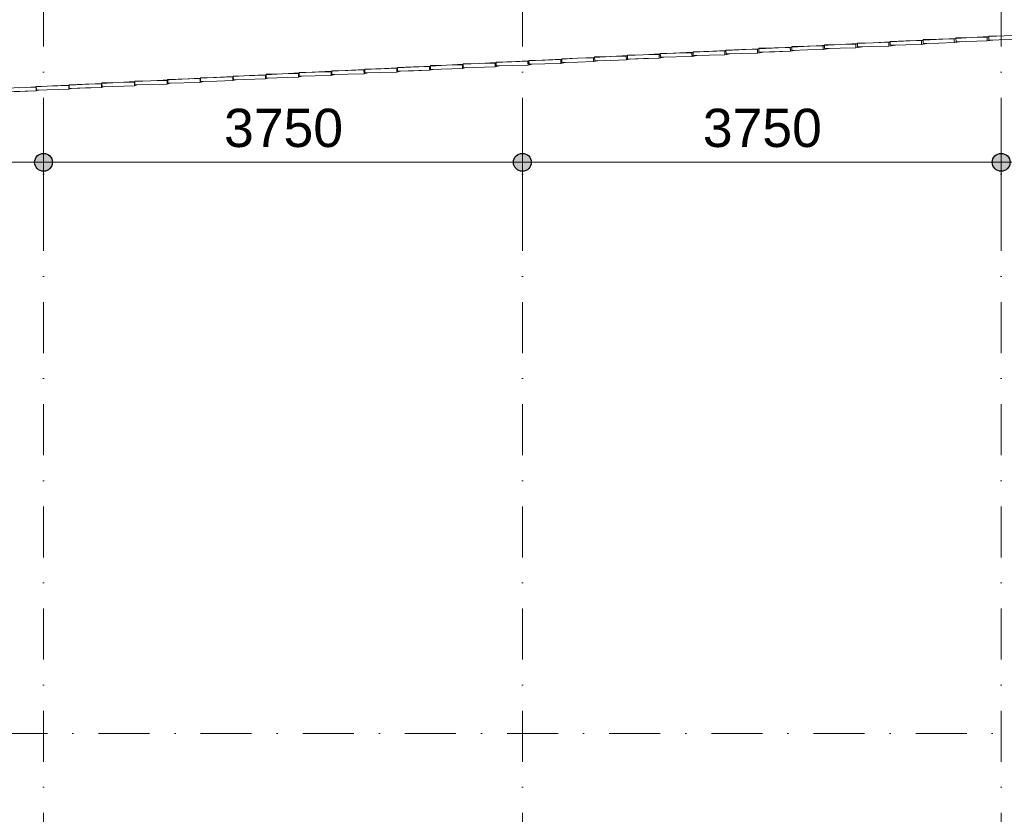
# Model space of a CAD drawing. Header units: millimetres. Extents: x -2530 to 151695, y -8763 to 71774.
# Tile 17 of 126: x 43354 to 51066, y 9155 to 15378. Entities that reach past the tile are written whole.
import ezdxf

# ---------------------------------------------------------------- set-up
doc = ezdxf.new("R2010")
doc.units = ezdxf.units.MM
doc.linetypes.add('RR_Level', pattern=[800, 400, -200, 0, -200])
for name, color, linetype, lineweight in [('A-____-____-DIMS', 211, 'Continuous', 9), ('A-____-____-DIMS-200', 211, 'Continuous', 9), ('A-FLOR-____-OTLN', 192, 'Continuous', 18), ('A-WALL-____-OTLN', 113, 'Continuous', 18), ('S-GRID-____-OTLN', 1, 'Continuous', 9)]:
    doc.layers.add(name, color=color, linetype=linetype, lineweight=lineweight)
doc.styles.add('Arial_2', font='arial.ttf', dxfattribs={"height": 300})
doc.dimstyles.new('1_5mm_interne_maten_en_details', dxfattribs={"dimscale": 304.8, "dimtxt": 1.004192, "dimasz": 1.83727, "dimexe": 0.984252, "dimexo": 0.0625, "dimgap": 0.098425, "dimtad": 1, "dimdec": 0, "dimlfac": 304.8, "dimzin": 0, "dimdsep": 46, "dimtxsty": 'Arial_2', "dimblk1": 'DOTSMALL', "dimblk2": 'DOTSMALL', "dimsah": 1, "dimcen": 0.09, "dimdle": 1.181102, "dimazin": 0, "dimtfac": 1, "dimtdec": 4, "dimtix": 1, "dimtmove": 0, "dimatfit": 3, "dimfxl": 0.003229, "dimfxlon": 1, "dimtvp": 1, "dimtfill": 1, "dimtolj": 1, "dimtzin": 0, "dimlwd": 13, "dimlwe": 13, "dimarcsym": 2})

# ---------------------------------------------------------------- blocks, each defined once
blk = doc.blocks.new('027_Gilde - ATC_FacadeModel_rvt-1-plot_V2 Copy 1')
at = {"layer": 'A-FLOR-____-OTLN', "color": 90}
for p, q in [((49915.5, 15191.2), (50038, 15197.6)), ((50038, 15197.6), (50172.7, 15204.7)), ((50172.7, 15204.7), (50430, 15218.3)), ((50430, 15218.3), (50687.3, 15231.9)), ((50687.3, 15231.9), (50809.1, 15238.3)), ((50809.1, 15238.3), (50944.5, 15245.4)), ((50944.5, 15245.4), (51066.2, 15251.8)), ((48371.9, 15109.8), (48629.2, 15123.3)), ((48629.2, 15123.3), (49143.7, 15150.5)), ((49143.7, 15150.5), (49401, 15164)), ((49401, 15164), (49780.9, 15184.1)), ((49780.9, 15184.1), (49915.5, 15191.2)), ((46953.3, 15035), (47085.7, 15041.9)), ((47085.7, 15041.9), (47342.9, 15055.5)), ((47342.9, 15055.5), (47600.2, 15069.1)), ((47600.2, 15069.1), (47724.5, 15075.6)), ((47724.5, 15075.6), (47857.4, 15082.6)), ((47857.4, 15082.6), (48114.7, 15096.2)), ((48114.7, 15096.2), (48238.6, 15102.7)), ((48238.6, 15102.7), (48371.9, 15109.8)), ((45542.2, 14960.6), (45799.4, 14974.1)), ((45799.4, 14974.1), (46056.7, 14987.7)), ((46056.7, 14987.7), (46571.2, 15014.8)), ((46571.2, 15014.8), (46696.2, 15021.4)), ((46696.2, 15021.4), (46828.4, 15028.4)), ((46828.4, 15028.4), (46953.3, 15035)), ((43998.8, 14879.2), (44125.7, 14885.9)), ((44125.7, 14885.9), (44256, 14892.7)), ((44256, 14892.7), (44382.7, 14899.4)), ((44382.7, 14899.4), (44770.5, 14919.9)), ((44770.5, 14919.9), (45027.7, 14933.4)), ((45027.7, 14933.4), (45153.9, 14940.1)), ((45153.9, 14940.1), (45285, 14947)), ((45285, 14947), (45542.2, 14960.6)), ((43354.5, 14845.2), (43484.3, 14852.1)), ((43484.3, 14852.1), (43611.5, 14858.8)), ((43611.5, 14858.8), (43741.5, 14865.6)), ((43741.5, 14865.6), (43998.8, 14879.2))]:
    blk.add_line(p, q, dxfattribs=at)
at = {"layer": 'A-WALL-____-OTLN', "color": 90}
for p, q in [((50038, 15197.6), (49915.4, 15194.4)), ((50038, 15197.6), (49915.4, 15194.4)), ((49916.2, 15164.5), (49915.4, 15194.4)), ((49916.2, 15164.5), (49915.4, 15194.4)), ((50038, 15197.6), (50160.5, 15200.8)), ((50160.5, 15200.8), (50038, 15197.6)), ((50160.5, 15200.8), (50172.8, 15202.7)), ((50160.5, 15200.8), (50172.8, 15202.7)), ((50161.3, 15171), (50160.5, 15200.8)), ((50160.5, 15200.8), (50161.3, 15171)), ((50295, 15211.2), (50172.7, 15207.9)), ((50295, 15211.2), (50172.7, 15207.9)), ((50172.7, 15207.9), (50173, 15193)), ((50173, 15193), (50172.7, 15207.9)), ((50173.4, 15178.1), (50173, 15193)), ((50173, 15193), (50173.4, 15178.1)), ((50295, 15211.2), (50417.4, 15214.4)), ((50417.4, 15214.4), (50295, 15211.2)), ((50417.4, 15214.4), (50430.1, 15216.2)), ((50417.4, 15214.4), (50430.1, 15216.2)), ((50417.8, 15199.5), (50417.4, 15214.4)), ((50417.4, 15214.4), (50417.8, 15199.5)), ((50417.8, 15199.5), (50418.2, 15184.5)), ((50417.8, 15199.5), (50418.2, 15184.5)), ((50418.2, 15184.5), (50474.9, 15192.8)), ((50474.9, 15192.8), (50418.2, 15184.5)), ((50552.1, 15224.7), (50429.9, 15221.5)), ((50552.1, 15224.7), (50429.9, 15221.5)), ((50429.9, 15221.5), (50430.3, 15206.6)), ((50430.3, 15206.6), (50429.9, 15221.5)), ((50430.7, 15191.6), (50430.3, 15206.6)), ((50430.3, 15206.6), (50430.7, 15191.6)), ((50430.7, 15191.6), (50552.9, 15194.8)), ((50552.9, 15194.8), (50430.7, 15191.6)), ((50552.1, 15224.7), (50674.2, 15227.9)), ((50674.2, 15227.9), (50552.1, 15224.7)), ((50675, 15198), (50552.9, 15194.8)), ((50552.9, 15194.8), (50675, 15198)), ((50674.2, 15227.9), (50687.3, 15229.7)), ((50674.2, 15227.9), (50687.3, 15229.7)), ((50674.6, 15213), (50674.2, 15227.9)), ((50674.2, 15227.9), (50674.6, 15213)), ((50674.6, 15213), (50675, 15198)), ((50674.6, 15213), (50675, 15198)), ((50675, 15198), (50735.9, 15206.4)), ((50675, 15198), (50735.9, 15206.4)), ((50931.1, 15241.5), (50687.2, 15235.1)), ((50931.1, 15241.5), (50687.2, 15235.1)), ((50688, 15205.2), (50687.2, 15235.1)), ((50688, 15205.2), (50687.2, 15235.1)), ((50688, 15205.2), (50931.9, 15211.6)), ((50931.9, 15211.6), (50688, 15205.2)), ((50931.1, 15241.5), (50944.6, 15243.2)), ((50931.1, 15241.5), (50944.6, 15243.2)), ((50931.9, 15211.6), (50931.1, 15241.5)), ((50931.1, 15241.5), (50931.9, 15211.6)), ((50931.9, 15211.6), (50997.7, 15220.1)), ((50931.9, 15211.6), (50997.7, 15220.1)), ((50944.4, 15248.6), (51187.9, 15255)), ((51187.9, 15255), (50944.4, 15248.6)), ((50945.2, 15218.7), (50944.4, 15248.6)), ((50945.2, 15218.7), (50944.4, 15248.6)), ((50945.2, 15218.7), (51188.7, 15225.1)), ((50945.2, 15218.7), (51188.7, 15225.1)), ((48371.9, 15113), (48619.4, 15119.6)), ((48619.4, 15119.6), (48371.9, 15113)), ((48629.2, 15121.5), (48619.4, 15119.6)), ((48629.2, 15121.5), (48619.4, 15119.6)), ((48619.4, 15119.6), (48619.8, 15104.7)), ((48619.4, 15119.6), (48620.2, 15089.8)), ((48876.3, 15133.1), (48629.1, 15126.6)), ((48752.7, 15129.8), (48629.1, 15126.6)), ((48629.9, 15096.8), (48629.1, 15126.6)), ((48629.9, 15096.8), (48629.1, 15126.6)), ((48752.7, 15129.8), (48876.3, 15133.1)), ((48876.3, 15133.1), (48886.5, 15135.1)), ((48876.3, 15133.1), (48886.5, 15135.1)), ((48877, 15103.3), (48876.3, 15133.1)), ((48876.3, 15133.1), (48877, 15103.3)), ((48886.4, 15140.1), (49009.7, 15143.4)), ((49009.7, 15143.4), (48886.4, 15140.1)), ((48886.4, 15136.9), (48886.4, 15140.1)), ((48886.4, 15136.9), (48886.4, 15140.1)), ((48887.1, 15110.3), (48886.4, 15136.9)), ((48887.1, 15110.3), (48886.4, 15136.9)), ((49009.7, 15143.4), (49133.1, 15146.7)), ((49133.1, 15146.7), (49009.7, 15143.4)), ((49133.9, 15116.9), (49010.5, 15113.6)), ((49010.5, 15113.6), (49133.9, 15116.9)), ((49143.8, 15148.6), (49133.1, 15146.7)), ((49133.1, 15146.7), (49143.8, 15148.6)), ((49133.9, 15116.9), (49133.1, 15146.7)), ((49133.1, 15146.7), (49133.9, 15116.9)), ((49133.9, 15116.9), (49176.3, 15124.7)), ((49176.3, 15124.7), (49133.9, 15116.9)), ((49390, 15160.2), (49143.6, 15153.7)), ((49266.8, 15157), (49143.6, 15153.7)), ((49143.6, 15153.7), (49144, 15138.8)), ((49144.4, 15123.9), (49143.6, 15153.7)), ((49144.4, 15123.9), (49144, 15138.8)), ((49144.4, 15123.9), (49390.7, 15130.4)), ((49267.6, 15127.1), (49144.4, 15123.9)), ((49266.8, 15157), (49390, 15160.2)), ((49267.6, 15127.1), (49390.7, 15130.4)), ((49390, 15160.2), (49401, 15162.2)), ((49390, 15160.2), (49401, 15162.2)), ((49390.7, 15130.4), (49390, 15160.2)), ((49390, 15160.2), (49390.4, 15145.3)), ((49390.4, 15145.3), (49390.7, 15130.4)), ((49390.7, 15130.4), (49435.4, 15138.3)), ((49390.7, 15130.4), (49435.4, 15138.3)), ((49400.9, 15167.3), (49523.9, 15170.5)), ((49523.9, 15170.5), (49400.9, 15167.3)), ((49401.7, 15137.4), (49400.9, 15167.3)), ((49401.7, 15137.4), (49400.9, 15167.3)), ((49401.7, 15137.4), (49524.6, 15140.7)), ((49524.6, 15140.7), (49401.7, 15137.4)), ((49523.9, 15170.5), (49646.8, 15173.8)), ((49646.8, 15173.8), (49523.9, 15170.5)), ((49647.6, 15143.9), (49524.6, 15140.7)), ((49524.6, 15140.7), (49647.6, 15143.9)), ((49658.3, 15175.7), (49646.8, 15173.8)), ((49646.8, 15173.8), (49658.3, 15175.7)), ((49647.6, 15143.9), (49646.8, 15173.8)), ((49646.8, 15173.8), (49647.6, 15143.9)), ((49647.6, 15143.9), (49694.8, 15151.9)), ((49647.6, 15143.9), (49694.8, 15151.9)), ((49903.7, 15187.3), (49658.1, 15180.8)), ((49903.7, 15187.3), (49658.1, 15180.8)), ((49658.2, 15177.6), (49658.1, 15180.8)), ((49658.2, 15177.6), (49658.1, 15180.8)), ((49658.9, 15151), (49658.2, 15177.6)), ((49658.9, 15151), (49658.2, 15177.6)), ((49658.9, 15151), (49904.5, 15157.4)), ((49904.5, 15157.4), (49658.9, 15151)), ((49903.7, 15187.3), (49915.5, 15189.2)), ((49903.7, 15187.3), (49915.5, 15189.2)), ((49904.5, 15157.4), (49903.7, 15187.3)), ((49903.7, 15187.3), (49904.5, 15157.4)), ((49904.5, 15157.4), (49954.4, 15165.5)), ((49904.5, 15157.4), (49954.4, 15165.5)), ((49916.2, 15164.5), (50038.7, 15167.7)), ((49916.2, 15164.5), (50038.7, 15167.7)), ((50161.3, 15171), (50038.7, 15167.7)), ((50038.7, 15167.7), (50161.3, 15171)), ((50161.3, 15171), (50214.4, 15179.1)), ((50214.4, 15179.1), (50161.3, 15171)), ((50173.4, 15178.1), (50295.8, 15181.3)), ((50173.4, 15178.1), (50295.8, 15181.3)), ((50418.2, 15184.5), (50295.8, 15181.3)), ((50295.8, 15181.3), (50418.2, 15184.5)), ((47078.2, 15038.3), (46828.3, 15031.6)), ((47078.2, 15038.3), (46828.3, 15031.6)), ((47078.2, 15038.3), (47085.7, 15040.1)), ((47085.7, 15040.1), (47078.2, 15038.3)), ((47078.2, 15038.3), (47078.6, 15023.5)), ((47078.2, 15038.3), (47079, 15008.7)), ((47335.1, 15051.8), (47085.6, 15045.2)), ((47210.3, 15048.5), (47085.6, 15045.2)), ((47085.6, 15045.2), (47086, 15030.4)), ((47086.4, 15015.6), (47085.6, 15045.2)), ((47210.3, 15048.5), (47335.1, 15051.8)), ((47335.1, 15051.8), (47343, 15053.7)), ((47335.1, 15051.8), (47343, 15053.7)), ((47335.9, 15022.2), (47335.1, 15051.8)), ((47335.1, 15051.8), (47335.5, 15037)), ((47467.4, 15062.1), (47342.8, 15058.8)), ((47467.4, 15062.1), (47342.8, 15058.8)), ((47343.6, 15029.1), (47342.8, 15058.8)), ((47343.2, 15043.9), (47342.8, 15058.8)), ((47343.2, 15043.9), (47343.6, 15029.1)), ((47467.4, 15062.1), (47592, 15065.4)), ((47592, 15065.4), (47467.4, 15062.1)), ((47592, 15065.4), (47600.2, 15067.3)), ((47592, 15065.4), (47600.2, 15067.3)), ((47592.4, 15050.6), (47592, 15065.4)), ((47592, 15065.4), (47592.7, 15035.7)), ((47592.4, 15050.6), (47592.7, 15035.7)), ((47592.7, 15035.7), (47625.5, 15043.3)), ((47592.7, 15035.7), (47625.5, 15043.3)), ((47724.5, 15075.6), (47600.1, 15072.3)), ((47724.5, 15075.6), (47600.1, 15072.3)), ((47600.9, 15042.6), (47600.1, 15072.3)), ((47600.9, 15042.6), (47600.1, 15072.3)), ((47600.9, 15042.6), (47725.2, 15046)), ((47600.9, 15042.6), (47725.2, 15046)), ((47724.5, 15075.6), (47848.8, 15078.9)), ((47848.8, 15078.9), (47724.5, 15075.6)), ((47849.6, 15049.3), (47725.2, 15046)), ((47725.2, 15046), (47849.6, 15049.3)), ((47848.8, 15078.9), (47857.5, 15080.9)), ((47848.8, 15078.9), (47857.5, 15080.9)), ((47849.2, 15064.1), (47848.8, 15078.9)), ((47848.8, 15078.9), (47849.6, 15049.3)), ((47849.2, 15064.1), (47849.6, 15049.3)), ((47849.6, 15049.3), (47883.7, 15056.9)), ((47883.7, 15056.9), (47849.6, 15049.3)), ((47981.5, 15089.2), (47857.3, 15085.9)), ((47981.5, 15089.2), (47857.3, 15085.9)), ((47858.1, 15056.2), (47857.3, 15085.9)), ((47858.1, 15056.2), (47857.3, 15085.9)), ((47858.1, 15056.2), (47982.3, 15059.5)), ((47982.3, 15059.5), (47858.1, 15056.2)), ((47981.5, 15089.2), (48105.7, 15092.5)), ((48105.7, 15092.5), (47981.5, 15089.2)), ((48106.5, 15062.8), (47982.3, 15059.5)), ((47982.3, 15059.5), (48106.5, 15062.8)), ((48105.7, 15092.5), (48114.7, 15094.4)), ((48105.7, 15092.5), (48114.7, 15094.4)), ((48106.5, 15062.8), (48105.7, 15092.5)), ((48105.7, 15092.5), (48106.5, 15062.8)), ((48106.5, 15062.8), (48141.9, 15070.4)), ((48106.5, 15062.8), (48141.9, 15070.4)), ((48362.6, 15106), (48114.6, 15099.5)), ((48238.6, 15102.7), (48114.6, 15099.5)), ((48114.6, 15099.5), (48115, 15084.6)), ((48115, 15084.6), (48114.6, 15099.5)), ((48115.4, 15069.7), (48115, 15084.6)), ((48115, 15084.6), (48115.4, 15069.7)), ((48115.4, 15069.7), (48363.3, 15076.3)), ((48115.4, 15069.7), (48239.3, 15073)), ((48238.6, 15102.7), (48362.6, 15106)), ((48239.3, 15073), (48363.3, 15076.3)), ((48362.6, 15106), (48372, 15108)), ((48372, 15108), (48362.6, 15106)), ((48362.6, 15106), (48362.9, 15091.2)), ((48362.6, 15106), (48362.9, 15091.2)), ((48362.9, 15091.2), (48363.3, 15076.3)), ((48362.9, 15091.2), (48363.3, 15076.3)), ((48400.3, 15084), (48363.3, 15076.3)), ((48400.3, 15084), (48363.3, 15076.3)), ((48372.6, 15083.3), (48371.9, 15113)), ((48372.2, 15098.1), (48371.9, 15113)), ((48372.2, 15098.1), (48372.6, 15083.3)), ((48372.6, 15083.3), (48620.2, 15089.8)), ((48372.6, 15083.3), (48620.2, 15089.8)), ((48619.8, 15104.7), (48620.2, 15089.8)), ((48658.8, 15097.6), (48620.2, 15089.8)), ((48658.8, 15097.6), (48620.2, 15089.8)), ((48629.9, 15096.8), (48877, 15103.3)), ((48629.9, 15096.8), (48753.5, 15100.1)), ((48753.5, 15100.1), (48877, 15103.3)), ((48877, 15103.3), (48917.5, 15111.1)), ((48917.5, 15111.1), (48877, 15103.3)), ((48887.1, 15110.3), (49010.5, 15113.6)), ((48887.1, 15110.3), (49010.5, 15113.6)), ((45793.9, 14970.6), (45542.1, 14963.8)), ((45542.1, 14963.8), (45668, 14967.2)), ((45542.1, 14963.8), (45542.5, 14949.1)), ((45542.5, 14949.1), (45542.1, 14963.8)), ((45668, 14967.2), (45793.9, 14970.6)), ((45799.5, 14972.2), (45793.9, 14970.6)), ((45793.9, 14970.6), (45799.5, 14972.2)), ((45794.3, 14955.9), (45793.9, 14970.6)), ((45793.9, 14970.6), (45794.3, 14955.9)), ((45799.4, 14977.4), (45925.1, 14980.8)), ((45925.1, 14980.8), (45799.4, 14977.4)), ((45800.1, 14947.9), (45799.4, 14977.4)), ((45800.1, 14947.9), (45799.4, 14977.4)), ((45925.1, 14980.8), (46050.8, 14984.1)), ((46050.8, 14984.1), (45925.1, 14980.8)), ((46056.7, 14985.8), (46050.8, 14984.1)), ((46056.7, 14985.8), (46050.8, 14984.1)), ((46050.8, 14984.1), (46051.5, 14954.7)), ((46050.8, 14984.1), (46051.5, 14954.7)), ((46078.4, 14962), (46051.5, 14954.7)), ((46078.4, 14962), (46051.5, 14954.7)), ((46307.7, 14997.7), (46056.6, 14990.9)), ((46182.1, 14994.3), (46056.6, 14990.9)), ((46057.4, 14961.4), (46056.6, 14990.9)), ((46057.4, 14961.4), (46056.6, 14990.9)), ((46057.4, 14961.4), (46308.4, 14968.2)), ((46308.4, 14968.2), (46057.4, 14961.4)), ((46182.1, 14994.3), (46307.7, 14997.7)), ((46307.7, 14997.7), (46314, 14999.4)), ((46307.7, 14997.7), (46314, 14999.4)), ((46308.4, 14968.2), (46307.7, 14997.7)), ((46307.7, 14997.7), (46308.4, 14968.2)), ((46308.4, 14968.2), (46336.1, 14975.5)), ((46308.4, 14968.2), (46336.1, 14975.5)), ((46564.5, 15011.2), (46313.8, 15004.5)), ((46439.2, 15007.9), (46313.8, 15004.5)), ((46314.6, 14975), (46313.8, 15004.5)), ((46314.6, 14975), (46313.8, 15004.5)), ((46314.6, 14975), (46565.3, 14981.7)), ((46440, 14978.3), (46314.6, 14975)), ((46439.2, 15007.9), (46564.5, 15011.2)), ((46440, 14978.3), (46565.3, 14981.7)), ((46564.5, 15011.2), (46571.2, 15013)), ((46564.5, 15011.2), (46571.2, 15013)), ((46565.3, 14981.7), (46564.5, 15011.2)), ((46564.5, 15011.2), (46565.3, 14981.7)), ((46565.3, 14981.7), (46593.8, 14989.1)), ((46565.3, 14981.7), (46593.8, 14989.1)), ((46571.1, 15018.1), (46821.4, 15024.8)), ((46821.4, 15024.8), (46571.1, 15018.1)), ((46571.9, 14988.5), (46571.1, 15018.1)), ((46571.9, 14988.5), (46571.1, 15018.1)), ((46571.9, 14988.5), (46822.2, 14995.2)), ((46822.2, 14995.2), (46571.9, 14988.5)), ((46828.5, 15026.5), (46821.4, 15024.8)), ((46821.4, 15024.8), (46828.5, 15026.5)), ((46822.2, 14995.2), (46821.4, 15024.8)), ((46821.4, 15024.8), (46822.2, 14995.2)), ((46822.2, 14995.2), (46851.7, 15002.6)), ((46822.2, 14995.2), (46851.7, 15002.6)), ((46829.1, 15002), (46828.3, 15031.6)), ((46828.7, 15016.8), (46828.3, 15031.6)), ((46828.7, 15016.8), (46829.1, 15002)), ((46829.1, 15002), (47079, 15008.7)), ((46829.1, 15002), (47079, 15008.7)), ((47078.6, 15023.5), (47079, 15008.7)), ((47109.5, 15016.2), (47079, 15008.7)), ((47109.5, 15016.2), (47079, 15008.7)), ((47086.4, 15015.6), (47086, 15030.4)), ((47086.4, 15015.6), (47335.9, 15022.2)), ((47086.4, 15015.6), (47211.1, 15018.9)), ((47211.1, 15018.9), (47335.9, 15022.2)), ((47335.5, 15037), (47335.9, 15022.2)), ((47335.9, 15022.2), (47367.5, 15029.7)), ((47367.5, 15029.7), (47335.9, 15022.2)), ((47343.6, 15029.1), (47468.2, 15032.4)), ((47468.2, 15032.4), (47343.6, 15029.1)), ((47592.7, 15035.7), (47468.2, 15032.4)), ((47468.2, 15032.4), (47592.7, 15035.7)), ((43998.7, 14882.4), (44252.7, 14889.3)), ((44252.7, 14889.3), (43998.7, 14882.4)), ((44256.1, 14890.4), (44252.7, 14889.3)), ((44256.1, 14890.4), (44252.7, 14889.3)), ((44252.7, 14889.3), (44253.4, 14860.1)), ((44252.7, 14889.3), (44253.4, 14860.1)), ((44509.5, 14902.9), (44255.9, 14896)), ((44509.5, 14902.9), (44255.9, 14896)), ((44255.9, 14896), (44256.3, 14881.4)), ((44256.3, 14881.4), (44255.9, 14896)), ((44509.5, 14902.9), (44513.3, 14904.1)), ((44509.5, 14902.9), (44513.3, 14904.1)), ((44509.9, 14888.2), (44509.5, 14902.9)), ((44509.5, 14902.9), (44509.9, 14888.2)), ((44509.9, 14888.2), (44510.3, 14873.6)), ((44509.9, 14888.2), (44510.3, 14873.6)), ((44766.4, 14916.4), (44513.2, 14909.5)), ((44766.4, 14916.4), (44513.2, 14909.5)), ((44513.2, 14909.5), (44513.2, 14906.3)), ((44513.2, 14906.3), (44513.2, 14909.5)), ((44513.2, 14906.3), (44513.5, 14894.9)), ((44513.5, 14894.9), (44513.2, 14906.3)), ((44513.9, 14880.3), (44513.5, 14894.9)), ((44513.5, 14894.9), (44513.9, 14880.3)), ((44513.9, 14880.3), (44767.2, 14887.1)), ((44513.9, 14880.3), (44767.2, 14887.1)), ((44766.4, 14916.4), (44770.5, 14917.7)), ((44766.4, 14916.4), (44770.5, 14917.7)), ((44766.8, 14901.8), (44766.4, 14916.4)), ((44766.4, 14916.4), (44766.8, 14901.8)), ((44766.8, 14901.8), (44767.2, 14887.1)), ((44766.8, 14901.8), (44767.2, 14887.1)), ((44767.2, 14887.1), (44790.5, 14894.3)), ((44790.5, 14894.3), (44767.2, 14887.1)), ((44896.8, 14926.5), (44770.4, 14923.1)), ((44896.8, 14926.5), (44770.4, 14923.1)), ((44770.4, 14923.1), (44770.8, 14908.5)), ((44770.8, 14908.5), (44770.4, 14923.1)), ((44771.2, 14893.8), (44770.8, 14908.5)), ((44770.8, 14908.5), (44771.2, 14893.8)), ((44771.2, 14893.8), (44897.6, 14897.2)), ((44897.6, 14897.2), (44771.2, 14893.8)), ((44896.8, 14926.5), (45023.3, 14930)), ((45023.3, 14930), (44896.8, 14926.5)), ((45024.1, 14900.6), (44897.6, 14897.2)), ((44897.6, 14897.2), (45024.1, 14900.6)), ((45023.3, 14930), (45027.8, 14931.3)), ((45023.3, 14930), (45027.8, 14931.3)), ((45023.7, 14915.3), (45023.3, 14930)), ((45023.3, 14930), (45023.7, 14915.3)), ((45023.7, 14915.3), (45024.1, 14900.6)), ((45023.7, 14915.3), (45024.1, 14900.6)), ((45024.1, 14900.6), (45048, 14907.8)), ((45024.1, 14900.6), (45048, 14907.8)), ((45027.6, 14936.7), (45280.2, 14943.5)), ((45280.2, 14943.5), (45027.6, 14936.7)), ((45028.4, 14907.3), (45027.6, 14936.7)), ((45028.4, 14907.3), (45027.6, 14936.7)), ((45028.4, 14907.3), (45280.9, 14914.1)), ((45028.4, 14907.3), (45280.9, 14914.1)), ((45285, 14944.9), (45280.2, 14943.5)), ((45280.2, 14943.5), (45285, 14944.9)), ((45280.9, 14914.1), (45280.2, 14943.5)), ((45280.2, 14943.5), (45280.9, 14914.1)), ((45280.9, 14914.1), (45305.6, 14921.4)), ((45305.6, 14921.4), (45280.9, 14914.1)), ((45537, 14957), (45284.9, 14950.2)), ((45537, 14957), (45284.9, 14950.2)), ((45284.9, 14950.2), (45285.3, 14935.5)), ((45285.3, 14935.5), (45284.9, 14950.2)), ((45285.6, 14920.8), (45285.3, 14935.5)), ((45285.3, 14935.5), (45285.6, 14920.8)), ((45285.6, 14920.8), (45537.8, 14927.6)), ((45537.8, 14927.6), (45285.6, 14920.8)), ((45537, 14957), (45542.3, 14958.5)), ((45542.3, 14958.5), (45537, 14957)), ((45537, 14957), (45537.4, 14942.3)), ((45537, 14957), (45537.4, 14942.3)), ((45537.4, 14942.3), (45537.8, 14927.6)), ((45537.4, 14942.3), (45537.8, 14927.6)), ((45563.1, 14934.9), (45537.8, 14927.6)), ((45537.8, 14927.6), (45563.1, 14934.9)), ((45542.9, 14934.4), (45542.5, 14949.1)), ((45542.5, 14949.1), (45542.9, 14934.4)), ((45542.9, 14934.4), (45794.7, 14941.2)), ((45542.9, 14934.4), (45668.8, 14937.8)), ((45668.8, 14937.8), (45794.7, 14941.2)), ((45794.3, 14955.9), (45794.7, 14941.2)), ((45794.3, 14955.9), (45794.7, 14941.2)), ((45794.7, 14941.2), (45820.7, 14948.5)), ((45820.7, 14948.5), (45794.7, 14941.2)), ((45800.1, 14947.9), (45925.8, 14951.3)), ((45800.1, 14947.9), (45925.8, 14951.3)), ((46051.5, 14954.7), (45925.8, 14951.3)), ((45925.8, 14951.3), (46051.5, 14954.7)), ((43482, 14848.7), (43227, 14841.7)), ((43482, 14848.7), (43227, 14841.7)), ((43227.8, 14812.6), (43482.8, 14819.6)), ((43227.8, 14812.6), (43355.3, 14816.1)), ((43355.3, 14816.1), (43482.8, 14819.6)), ((43482, 14848.7), (43484.4, 14849.5)), ((43484.4, 14849.5), (43482, 14848.7)), ((43482, 14848.7), (43482.4, 14834.2)), ((43482, 14848.7), (43482.4, 14834.2)), ((43482.4, 14834.2), (43482.8, 14819.6)), ((43482.4, 14834.2), (43482.8, 14819.6)), ((43503.4, 14826.7), (43482.8, 14819.6)), ((43503.4, 14826.7), (43482.8, 14819.6)), ((43738.9, 14862.2), (43484.2, 14855.3)), ((43738.9, 14862.2), (43484.2, 14855.3)), ((43484.2, 14855.3), (43484.6, 14840.7)), ((43485, 14826.2), (43484.2, 14855.3)), ((43485, 14826.2), (43484.6, 14840.7)), ((43485, 14826.2), (43739.7, 14833.1)), ((43739.7, 14833.1), (43485, 14826.2)), ((43738.9, 14862.2), (43741.6, 14863.1)), ((43738.9, 14862.2), (43741.6, 14863.1)), ((43739.7, 14833.1), (43738.9, 14862.2)), ((43738.9, 14862.2), (43739.3, 14847.7)), ((43739.3, 14847.7), (43739.7, 14833.1)), ((43739.7, 14833.1), (43760.8, 14840.2)), ((43739.7, 14833.1), (43760.8, 14840.2)), ((43741.5, 14868.9), (43868.6, 14872.3)), ((43864.3, 14872.2), (43741.5, 14868.9)), ((43742.2, 14839.7), (43741.5, 14868.9)), ((43742.2, 14839.7), (43741.5, 14868.9)), ((43742.2, 14839.7), (43996.5, 14846.6)), ((43742.2, 14839.7), (43869.4, 14843.2)), ((43868.6, 14872.3), (43995.8, 14875.8)), ((43995.8, 14875.8), (43868.6, 14872.3)), ((43869.4, 14843.2), (43996.5, 14846.6)), ((43998.8, 14876.8), (43995.8, 14875.8)), ((43995.8, 14875.8), (43998.8, 14876.8)), ((43996.5, 14846.6), (43995.8, 14875.8)), ((43995.8, 14875.8), (43996.5, 14846.6)), ((43996.5, 14846.6), (44018.2, 14853.7)), ((44018.2, 14853.7), (43996.5, 14846.6)), ((43999.4, 14853.2), (43998.7, 14882.4)), ((43999.4, 14853.2), (43998.7, 14882.4)), ((43999.4, 14853.2), (44253.4, 14860.1)), ((43999.4, 14853.2), (44253.4, 14860.1)), ((44275.6, 14867.2), (44253.4, 14860.1)), ((44275.6, 14867.2), (44253.4, 14860.1)), ((44256.7, 14866.7), (44256.3, 14881.4)), ((44256.3, 14881.4), (44256.7, 14866.7)), ((44256.7, 14866.7), (44510.3, 14873.6)), ((44510.3, 14873.6), (44256.7, 14866.7)), ((44510.3, 14873.6), (44533.1, 14880.8)), ((44510.3, 14873.6), (44533.1, 14880.8))]:
    blk.add_line(p, q, dxfattribs=at)
blk = doc.blocks.new('DIMBLOCK20-plot_V2 Copy 1')
at = {"layer": 'A-____-____-DIMS-200', "lineweight": 25}
h = blk.add_hatch(color=256, dxfattribs=at)
edge = h.paths.add_edge_path()
edge.add_arc((39791.5, 14261.2), 70, 0, 360)
h = blk.add_hatch(color=256, dxfattribs=at)
edge = h.paths.add_edge_path()
edge.add_arc((43541.5, 14261.2), 70, 0, 360)
at = {"layer": 'A-____-____-DIMS-200', "lineweight": 13}
for p, q in [((39791.5, 14561.2), (39791.5, 13961.2)), ((39791.5, 14261.2), (39791.5, 14561.2)), ((43541.5, 14561.2), (43541.5, 13961.2)), ((43541.5, 14261.2), (43541.5, 14561.2)), ((39791.5, 14261.2), (43541.5, 14261.2))]:
    blk.add_line(p, q, dxfattribs=at)
at = {"layer": 'A-____-____-DIMS-200', "lineweight": 25}
for centre in [(39791.5, 14261.2), (43541.5, 14261.2)]:
    blk.add_circle(centre, 70, dxfattribs=at)
at = {"layer": 'A-____-____-DIMS-200', "color": 0, "lineweight": 13, "insert": (41205, 14680.7), "char_height": 300, "width": 1107.531, "attachment_point": 1, "line_spacing_factor": 0.941778, "style": 'Arial_2', "bg_fill": 3, "box_fill_scale": 1.25, "bg_fill_color": 256, "bg_fill_true_color": 13158600, "bg_fill_transparency": 0}
blk.add_mtext('3750', dxfattribs=at)
blk = doc.blocks.new('_DotSmall')
at = {"color": 0, "linetype": 'ByBlock', "const_width": 0.5}
blk.add_lwpolyline([(-0.0625, 0, 1), (0.0625, 0, 1)], format="xyb", close=True, dxfattribs=at)
blk = doc.blocks.new('DIMBLOCK21-plot_V2 Copy 1')
at = {"layer": 'A-____-____-DIMS-200', "lineweight": 25}
h = blk.add_hatch(color=256, dxfattribs=at)
edge = h.paths.add_edge_path()
edge.add_arc((43541.5, 14261.2), 70, 0, 360)
h = blk.add_hatch(color=256, dxfattribs=at)
edge = h.paths.add_edge_path()
edge.add_arc((47291.5, 14261.2), 70, 0, 360)
at = {"layer": 'A-____-____-DIMS-200', "lineweight": 13}
for p, q in [((43541.5, 14561.2), (43541.5, 13961.2)), ((43541.5, 14261.2), (43541.5, 14561.2)), ((47291.5, 14561.2), (47291.5, 13961.2)), ((47291.5, 14261.2), (47291.5, 14561.2)), ((43541.5, 14261.2), (47291.5, 14261.2))]:
    blk.add_line(p, q, dxfattribs=at)
at = {"layer": 'A-____-____-DIMS-200', "lineweight": 25}
for centre in [(43541.5, 14261.2), (47291.5, 14261.2)]:
    blk.add_circle(centre, 70, dxfattribs=at)
at = {"layer": 'A-____-____-DIMS-200', "color": 0, "lineweight": 13, "insert": (44955, 14680.7), "char_height": 300, "width": 1107.531, "attachment_point": 1, "line_spacing_factor": 0.941778, "style": 'Arial_2', "bg_fill": 3, "box_fill_scale": 1.25, "bg_fill_color": 256, "bg_fill_true_color": 13158600, "bg_fill_transparency": 0}
blk.add_mtext('3750', dxfattribs=at)
blk = doc.blocks.new('DIMBLOCK22-plot_V2 Copy 1')
at = {"layer": 'A-____-____-DIMS-200', "lineweight": 25}
h = blk.add_hatch(color=256, dxfattribs=at)
edge = h.paths.add_edge_path()
edge.add_arc((47291.5, 14261.2), 70, 0, 360)
h = blk.add_hatch(color=256, dxfattribs=at)
edge = h.paths.add_edge_path()
edge.add_arc((51041.5, 14261.2), 70, 0, 360)
at = {"layer": 'A-____-____-DIMS-200', "lineweight": 13}
for p, q in [((47291.5, 14561.2), (47291.5, 13961.2)), ((47291.5, 14261.2), (47291.5, 14561.2)), ((51041.5, 14561.2), (51041.5, 13961.2)), ((51041.5, 14261.2), (51041.5, 14561.2)), ((47291.5, 14261.2), (51041.5, 14261.2))]:
    blk.add_line(p, q, dxfattribs=at)
at = {"layer": 'A-____-____-DIMS-200', "lineweight": 25}
for centre in [(47291.5, 14261.2), (51041.5, 14261.2)]:
    blk.add_circle(centre, 70, dxfattribs=at)
at = {"layer": 'A-____-____-DIMS-200', "color": 0, "lineweight": 13, "insert": (48705, 14680.7), "char_height": 300, "width": 1107.531, "attachment_point": 1, "line_spacing_factor": 0.941778, "style": 'Arial_2', "bg_fill": 3, "box_fill_scale": 1.25, "bg_fill_color": 256, "bg_fill_true_color": 13158600, "bg_fill_transparency": 0}
blk.add_mtext('3750', dxfattribs=at)
blk = doc.blocks.new('DIMBLOCK23-plot_V2 Copy 1')
at = {"layer": 'A-____-____-DIMS-200', "lineweight": 25}
h = blk.add_hatch(color=256, dxfattribs=at)
edge = h.paths.add_edge_path()
edge.add_arc((51041.5, 14261.2), 70, 0, 360)
h = blk.add_hatch(color=256, dxfattribs=at)
edge = h.paths.add_edge_path()
edge.add_arc((54791.5, 14261.2), 70, 0, 360)
at = {"layer": 'A-____-____-DIMS-200', "lineweight": 13}
for p, q in [((51041.5, 14561.2), (51041.5, 13961.2)), ((51041.5, 14261.2), (51041.5, 14561.2)), ((54791.5, 14561.2), (54791.5, 13961.2)), ((54791.5, 14261.2), (54791.5, 14561.2)), ((51041.5, 14261.2), (54791.5, 14261.2))]:
    blk.add_line(p, q, dxfattribs=at)
at = {"layer": 'A-____-____-DIMS-200', "lineweight": 25}
for centre in [(51041.5, 14261.2), (54791.5, 14261.2)]:
    blk.add_circle(centre, 70, dxfattribs=at)
at = {"layer": 'A-____-____-DIMS-200', "color": 0, "lineweight": 13, "insert": (52455, 14680.7), "char_height": 300, "width": 1107.531, "attachment_point": 1, "line_spacing_factor": 0.941778, "style": 'Arial_2', "bg_fill": 3, "box_fill_scale": 1.25, "bg_fill_color": 256, "bg_fill_true_color": 13158600, "bg_fill_transparency": 0}
blk.add_mtext('3750', dxfattribs=at)

msp = doc.modelspace()

# ---------------------------------------------------------------- linework, layer by layer
at = {"layer": 'S-GRID-____-OTLN', "linetype": 'RR_Level'}
for p, q in [((43541.4834, 70774.2271), (43541.4834, -6763.3674)), ((47291.4834, 70774.2271), (47291.4834, -6763.3674)), ((51041.4834, 70774.2271), (51041.4834, -6763.3674)), ((-34.3191, 9786.7966), (78338.1766, 9786.7966))]:
    msp.add_line(p, q, dxfattribs=at)

# ---------------------------------------------------------------- block references
at = {"lineweight": 5}
msp.add_blockref('027_Gilde - ATC_FacadeModel_rvt-1-plot_V2 Copy 1', (0, 0), dxfattribs=at)

# ---------------------------------------------------------------- next in the draw order: dimensions: what is measured, and where the dimension line sits
at = {"layer": 'A-____-____-DIMS', "lineweight": 13}
dim = msp.add_linear_dim(base=(43541.4834, 14261.2236), p1=(39791.4834, 14561.2236), p2=(43541.4834, 14561.2236), dimstyle='1_5mm_interne_maten_en_details', override={"dimpost": '<>', "dimfxl": 3750}, dxfattribs=at)
dim.commit()
dim.dimension.update_dxf_attribs({"geometry": 'DIMBLOCK20-plot_V2 Copy 1', "text_midpoint": (41666.4834, 14444.4978)})

# ---------------------------------------------------------------- next in the draw order: dimensions: what is measured, and where the dimension line sits
dim = msp.add_linear_dim(base=(47291.4834, 14261.2236), p1=(43541.4834, 14561.2236), p2=(47291.4834, 14561.2236), dimstyle='1_5mm_interne_maten_en_details', override={"dimpost": '<>', "dimfxl": 3750}, dxfattribs=at)
dim.commit()
dim.dimension.update_dxf_attribs({"geometry": 'DIMBLOCK21-plot_V2 Copy 1', "text_midpoint": (45416.4834, 14444.4978)})

# ---------------------------------------------------------------- next in the draw order: dimensions: what is measured, and where the dimension line sits
dim = msp.add_linear_dim(base=(51041.4834, 14261.2236), p1=(47291.4834, 14561.2236), p2=(51041.4834, 14561.2236), dimstyle='1_5mm_interne_maten_en_details', override={"dimpost": '<>', "dimfxl": 3750}, dxfattribs=at)
dim.commit()
dim.dimension.update_dxf_attribs({"geometry": 'DIMBLOCK22-plot_V2 Copy 1', "text_midpoint": (49166.4834, 14444.4978)})

# ---------------------------------------------------------------- next in the draw order: dimensions: what is measured, and where the dimension line sits
dim = msp.add_linear_dim(base=(54791.4834, 14261.2236), p1=(51041.4834, 14561.2236), p2=(54791.4834, 14561.2236), dimstyle='1_5mm_interne_maten_en_details', override={"dimpost": '<>', "dimfxl": 3750}, dxfattribs=at)
dim.commit()
dim.dimension.update_dxf_attribs({"geometry": 'DIMBLOCK23-plot_V2 Copy 1', "text_midpoint": (52916.4834, 14444.4978)})

doc.saveas('drawing.dxf')
